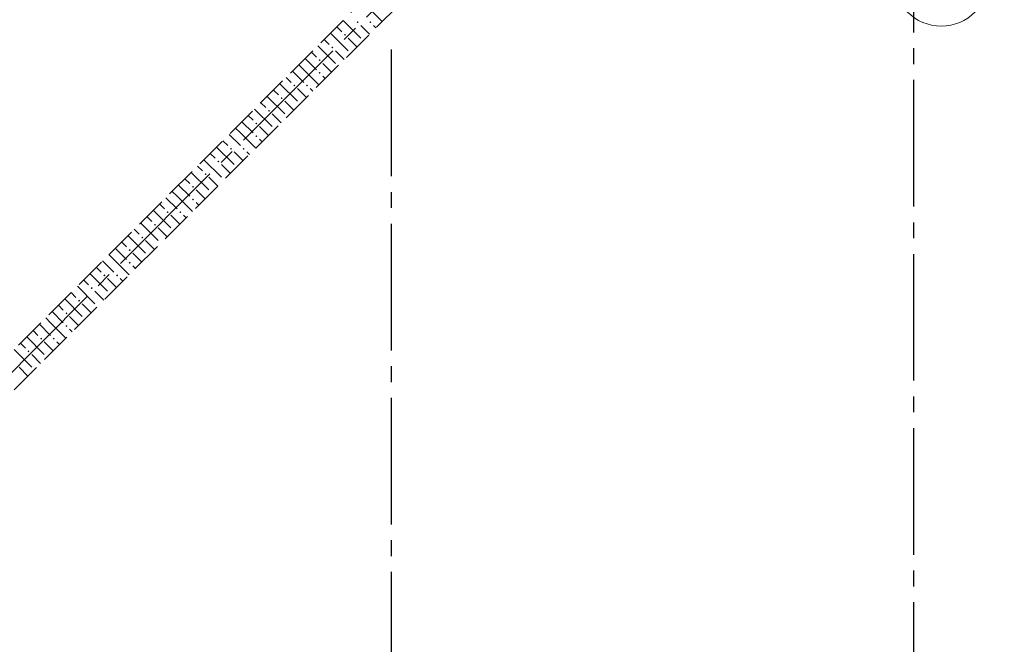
# Model space of a CAD drawing. Header units: millimetres. Extents: x 0 to 40665, y 0 to 42000.
# Tile 5 of 18: x 13252 to 19474, y 9943 to 13889. Entities that reach past the tile are written whole.
import ezdxf

# ---------------------------------------------------------------- set-up
doc = ezdxf.new("R2010")
doc.units = ezdxf.units.MM
doc.linetypes.add('______2', pattern=[270, 200, -70])
doc.linetypes.add('______5', pattern=[1100, 800, -100, 100, -100])
doc.layers.add('ЖБ Стена верхний уровень', color=7, linetype='Continuous', lineweight=35)
doc.layers.add('Оси', color=40, linetype='______5', lineweight=18)

msp = doc.modelspace()

# ---------------------------------------------------------------- hatches: boundary and pattern name
at = {"layer": 'ЖБ Стена верхний уровень', "linetype": 'Continuous', "lineweight": 18, "transparency": 33554687}
for points in [[(15381, 13873.1), (15387.5, 13879.6), (15394, 13873.1), (15387.5, 13866.6)], [(15461, 13873.1), (15467.5, 13879.6), (15474, 13873.1), (15467.5, 13866.6)], [(15301, 13793.1), (15307.5, 13799.6), (15314, 13793.1), (15307.5, 13786.6)], [(15221, 13713.1), (15227.5, 13719.6), (15234, 13713.1), (15227.5, 13706.6)], [(15141, 13633.1), (15147.5, 13639.6), (15154, 13633.1), (15147.5, 13626.6)], [(15141, 13553.1), (15147.5, 13559.6), (15154, 13553.1), (15147.5, 13546.6)], [(14981, 13473.1), (14987.5, 13479.6), (14994, 13473.1), (14987.5, 13466.6)], [(15061, 13473.1), (15067.5, 13479.6), (15074, 13473.1), (15067.5, 13466.6)], [(14901, 13393.1), (14907.5, 13399.6), (14914, 13393.1), (14907.5, 13386.6)], [(14821, 13313.1), (14827.5, 13319.6), (14834, 13313.1), (14827.5, 13306.6)], [(14741, 13233.1), (14747.5, 13239.6), (14754, 13233.1), (14747.5, 13226.6)], [(14741, 13153.1), (14747.5, 13159.6), (14754, 13153.1), (14747.5, 13146.6)], [(14581, 13073.1), (14587.5, 13079.6), (14594, 13073.1), (14587.5, 13066.6)], [(14661, 13073.1), (14667.5, 13079.6), (14674, 13073.1), (14667.5, 13066.6)], [(14501, 12993.1), (14507.5, 12999.6), (14514, 12993.1), (14507.5, 12986.6)], [(14421, 12913.1), (14427.5, 12919.6), (14434, 12913.1), (14427.5, 12906.6)], [(14341, 12833.1), (14347.5, 12839.6), (14354, 12833.1), (14347.5, 12826.6)], [(14341, 12753.1), (14347.5, 12759.6), (14354, 12753.1), (14347.5, 12746.6)], [(14181, 12673.1), (14187.5, 12679.6), (14194, 12673.1), (14187.5, 12666.6)], [(14261, 12673.1), (14267.5, 12679.6), (14274, 12673.1), (14267.5, 12666.6)], [(14101, 12593.1), (14107.5, 12599.6), (14114, 12593.1), (14107.5, 12586.6)], [(14021, 12513.1), (14027.5, 12519.6), (14034, 12513.1), (14027.5, 12506.6)], [(13941, 12433.1), (13947.5, 12439.6), (13954, 12433.1), (13947.5, 12426.6)], [(13941, 12353.1), (13947.5, 12359.6), (13954, 12353.1), (13947.5, 12346.6)], [(13781, 12273.1), (13787.5, 12279.6), (13794, 12273.1), (13787.5, 12266.6)], [(13861, 12273.1), (13867.5, 12279.6), (13874, 12273.1), (13867.5, 12266.6)], [(13701, 12193.1), (13707.5, 12199.6), (13714, 12193.1), (13707.5, 12186.6)], [(13621, 12113.1), (13627.5, 12119.6), (13634, 12113.1), (13627.5, 12106.6)], [(13541, 12033.1), (13547.5, 12039.6), (13554, 12033.1), (13547.5, 12026.6)], [(13541, 11953.1), (13547.5, 11959.6), (13554, 11953.1), (13547.5, 11946.6)], [(13381, 11873.1), (13387.5, 11879.6), (13394, 11873.1), (13387.5, 11866.6)], [(13461, 11873.1), (13467.5, 11879.6), (13474, 11873.1), (13467.5, 11866.6)], [(13301, 11793.1), (13307.5, 11799.6), (13314, 11793.1), (13307.5, 11786.6)]]:
    msp.add_hatch(color=7, dxfattribs=at).paths.add_polyline_path(points, flags=16)

# ---------------------------------------------------------------- linework, layer by layer
at = {"layer": 'ЖБ Стена верхний уровень', "color": 251, "linetype": '______2', "lineweight": 13, "true_color": 0x656565, "transparency": 33554687}
for p, q in [((17777.5, 16365.8), (12926.7, 11515)), ((11689.3, 10023), (17904.8, 16238.5))]:
    msp.add_line(p, q, dxfattribs=at)
at = {"layer": 'ЖБ Стена верхний уровень', "color": 9, "linetype": 'Continuous', "lineweight": 18, "true_color": 0xc7c7c7, "transparency": 33554687}
for p, q in [((15447.5, 13973.1), (15543.4, 13877.2)), ((15296.1, 13884.5), (15407.5, 13773.1)), ((15256.1, 13844.5), (15287.5, 13813.1)), ((15447.5, 13813.1), (15407.5, 13853.1)), ((15487.5, 13853.1), (15503.4, 13837.2)), ((15176.1, 13764.5), (15207.5, 13733.1)), ((15216.1, 13804.5), (15327.5, 13693.1)), ((15383.4, 13717.2), (15327.5, 13773.1)), ((15463.4, 13797.2), (15447.5, 13813.1)), ((15136.1, 13724.5), (15247.5, 13613.1)), ((15303.4, 13637.2), (15247.5, 13693.1)), ((15056.1, 13644.5), (15127.5, 13573.1)), ((15096.1, 13684.5), (15127.5, 13653.1)), ((15016.1, 13604.5), (15047.5, 13573.1)), ((15047.5, 13573.1), (15143.4, 13477.2)), ((15207.5, 13573.1), (15167.5, 13613.1)), ((15223.4, 13557.2), (15207.5, 13573.1)), ((14936.1, 13524.5), (14967.5, 13493.1)), ((14976.1, 13564.5), (15047.5, 13493.1)), ((15167.5, 13533.1), (15183.4, 13517.2)), ((14856.1, 13444.5), (14887.5, 13413.1)), ((14896.1, 13484.5), (15007.5, 13373.1)), ((15047.5, 13413.1), (15007.5, 13453.1)), ((15087.5, 13453.1), (15103.4, 13437.2)), ((14816.1, 13404.5), (14927.5, 13293.1)), ((15063.4, 13397.2), (15047.5, 13413.1)), ((14736.1, 13324.5), (14847.5, 13213.1)), ((14776.1, 13364.5), (14807.5, 13333.1)), ((14983.4, 13317.2), (14927.5, 13373.1)), ((14696.1, 13284.5), (14727.5, 13253.1)), ((14903.4, 13237.2), (14847.5, 13293.1)), ((14616.1, 13204.5), (14647.5, 13173.1)), ((14656.1, 13244.5), (14727.5, 13173.1)), ((14807.5, 13173.1), (14767.5, 13213.1)), ((14576.1, 13164.5), (14647.5, 13093.1)), ((14647.5, 13173.1), (14743.4, 13077.2)), ((14767.5, 13133.1), (14783.4, 13117.2)), ((14823.4, 13157.2), (14807.5, 13173.1)), ((14496.1, 13084.5), (14607.5, 12973.1)), ((14536.1, 13124.5), (14567.5, 13093.1)), ((14456.1, 13044.5), (14487.5, 13013.1)), ((14647.5, 13013.1), (14607.5, 13053.1)), ((14663.4, 12997.2), (14647.5, 13013.1)), ((14687.5, 13053.1), (14703.4, 13037.2)), ((14376.1, 12964.5), (14407.5, 12933.1)), ((14416.1, 13004.5), (14527.5, 12893.1)), ((14583.4, 12917.2), (14527.5, 12973.1)), ((14296.1, 12884.5), (14327.5, 12853.1)), ((14336.1, 12924.5), (14447.5, 12813.1)), ((14503.4, 12837.2), (14447.5, 12893.1)), ((14256.1, 12844.5), (14327.5, 12773.1)), ((14176.1, 12764.5), (14247.5, 12693.1)), ((14216.1, 12804.5), (14247.5, 12773.1)), ((14247.5, 12773.1), (14343.4, 12677.2)), ((14407.5, 12773.1), (14367.5, 12813.1)), ((14423.4, 12757.2), (14407.5, 12773.1)), ((14136.1, 12724.5), (14167.5, 12693.1)), ((14367.5, 12733.1), (14383.4, 12717.2)), ((14056.1, 12644.5), (14087.5, 12613.1)), ((14096.1, 12684.5), (14207.5, 12573.1)), ((14247.5, 12613.1), (14207.5, 12653.1)), ((14287.5, 12653.1), (14303.4, 12637.2)), ((14016.1, 12604.5), (14127.5, 12493.1)), ((14183.4, 12517.2), (14127.5, 12573.1)), ((14263.4, 12597.2), (14247.5, 12613.1)), ((13936.1, 12524.5), (14047.5, 12413.1)), ((13976.1, 12564.5), (14007.5, 12533.1)), ((13896.1, 12484.5), (13927.5, 12453.1)), ((14103.4, 12437.2), (14047.5, 12493.1)), ((13816.1, 12404.5), (13847.5, 12373.1)), ((13856.1, 12444.5), (13927.5, 12373.1)), ((14007.5, 12373.1), (13967.5, 12413.1)), ((13736.1, 12324.5), (13767.5, 12293.1)), ((13776.1, 12364.5), (13847.5, 12293.1)), ((13847.5, 12373.1), (13943.4, 12277.2)), ((13967.5, 12333.1), (13983.4, 12317.2)), ((14023.4, 12357.2), (14007.5, 12373.1)), ((13696.1, 12284.5), (13807.5, 12173.1)), ((13616.1, 12204.5), (13727.5, 12093.1)), ((13656.1, 12244.5), (13687.5, 12213.1)), ((13847.5, 12213.1), (13807.5, 12253.1)), ((13863.4, 12197.2), (13847.5, 12213.1)), ((13887.5, 12253.1), (13903.4, 12237.2)), ((13576.1, 12164.5), (13607.5, 12133.1)), ((13783.4, 12117.2), (13727.5, 12173.1)), ((13496.1, 12084.5), (13527.5, 12053.1)), ((13536.1, 12124.5), (13647.5, 12013.1)), ((13703.4, 12037.2), (13647.5, 12093.1)), ((13456.1, 12044.5), (13527.5, 11973.1)), ((13607.5, 11973.1), (13567.5, 12013.1)), ((13376.1, 11964.5), (13447.5, 11893.1)), ((13416.1, 12004.5), (13447.5, 11973.1)), ((13447.5, 11973.1), (13543.4, 11877.2)), ((13623.4, 11957.2), (13607.5, 11973.1)), ((13336.1, 11924.5), (13367.5, 11893.1)), ((13567.5, 11933.1), (13583.4, 11917.2)), ((13256.1, 11844.5), (13287.5, 11813.1)), ((13296.1, 11884.5), (13407.5, 11773.1)), ((13447.5, 11813.1), (13407.5, 11853.1)), ((13487.5, 11853.1), (13503.4, 11837.2)), ((13216.1, 11804.5), (13327.5, 11693.1)), ((13383.4, 11717.2), (13327.5, 11773.1)), ((13463.4, 11797.2), (13447.5, 11813.1)), ((13303.4, 11637.2), (13247.5, 11693.1))]:
    msp.add_line(p, q, dxfattribs=at)
at = {"layer": 'Оси', "color": 8, "linetype": '______5', "lineweight": -3, "transparency": 33554687}
for p, q in [((11554.9, 10016), (20530.9, 18992)), ((18900.5, 15708.6), (18900.5, 7060)), ((15600.5, 13700), (15600.5, 7060))]:
    msp.add_line(p, q, dxfattribs=at)
at = {"layer": 'Оси', "color": 7, "linetype": 'Continuous', "lineweight": 13, "transparency": 33554687}
msp.add_circle((19075.8, 14148.2), 300, dxfattribs=at)

doc.saveas('drawing.dxf')
